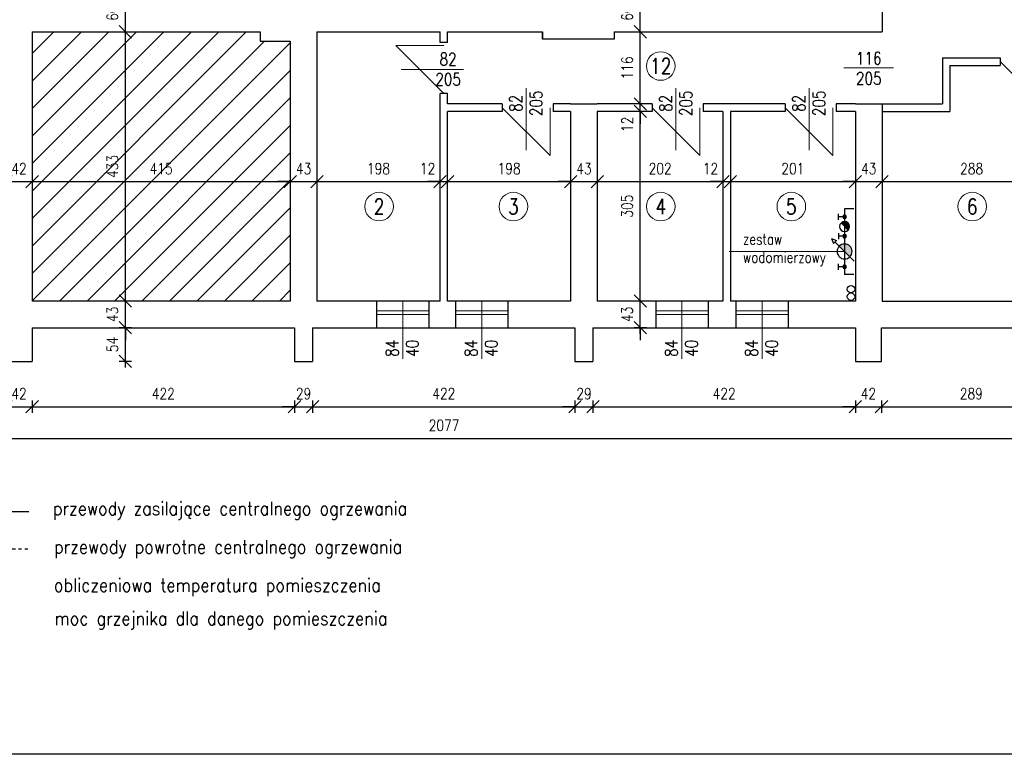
# Model space of a CAD drawing. Header units: centimetres. Extents: x 16800 to 40740, y -5708 to 2993.
# Tile 26 of 34: x 31657 to 33241, y -2872 to -1691. Entities that reach past the tile are written whole.
import ezdxf
from ezdxf.enums import TextEntityAlignment as Align

# ---------------------------------------------------------------- set-up
doc = ezdxf.new("R2010")
doc.units = ezdxf.units.CM
doc.header["$MEASUREMENT"] = 0
doc.linetypes.add('3', pattern=[1, 0.5, -0.5])
doc.linetypes.add('ACAD_ISO10W100', pattern=[18, 12, -3, 0, -3])
doc.layers.get('defpoints').update_dxf_attribs({"color": 6})
for name, color, linetype, lineweight in [('is_co_opis', 7, 'Continuous', 30), ('kreskowanie', 7, 'Continuous', 18), ('linia pomocnicza', 7, 'Continuous', 18), ('linia widokowa', 8, 'Continuous', 25), ('osie', 1, 'ACAD_ISO10W100', 18), ('skoterm_wentylacja_opis', 7, 'Continuous', 15), ('wymiary', 7, 'Continuous', 18)]:
    doc.layers.add(name, color=color, linetype=linetype, lineweight=lineweight)
doc.layers.add('kanalizaccja', color=6, linetype='Continuous')
doc.styles.add('OZD_C', font='romans.shx', dxfattribs={"width": 0.8})
doc.styles.add('Romanse', font='romans.shx', dxfattribs={"width": 0.8, "height": 12.5})
doc.styles.get("Standard").update_dxf_attribs({"font": 'romanc.shx', "width": 0.8})
doc.dimstyles.new('OLO', dxfattribs={"dimtxt": 18, "dimasz": 20, "dimexe": 10, "dimexo": 10, "dimgap": 12, "dimtad": 1, "dimdec": 1, "dimdsep": 46, "dimtxsty": 'Standard', "dimblk1": 'OBLIQUE', "dimblk2": 'OBLIQUE', "dimsah": 1, "dimcen": 2.5, "dimdle": 10, "dimclrd": 1, "dimclre": 1, "dimclrt": 1, "dimadec": 0, "dimazin": 0, "dimtfac": 1, "dimtdec": 1, "dimtix": 1, "dimtmove": 2, "dimatfit": 3, "dimldrblk": 'OBLIQUE', "dimfxl": 0, "dimtolj": 1, "dimarcsym": 0})

# ---------------------------------------------------------------- blocks, each defined once
blk = doc.blocks.new('_OBLIQUE')
at = {"color": 0, "linetype": 'ByBlock'}
blk.add_line((-0.5, -0.5), (0.5, 0.5), dxfattribs=at)
blk = doc.blocks.new('*D1661')
at = {"layer": 'defpoints', "color": 0}
for p in [(31635, -2240), (31677, -2240), (31677, -2313)]:
    blk.add_point(p, dxfattribs=at)
at = {"layer": 'wymiary', "color": 1, "lineweight": -2}
for p, q in [((31635, -2303), (31635, -2323)), ((31677, -2303), (31677, -2323)), ((31635, -2313), (31615, -2313)), ((31625, -2313), (31687, -2313)), ((31677, -2313), (31697, -2313))]:
    blk.add_line(p, q, dxfattribs=at)
at = {"layer": 'wymiary', "color": 1, "linetype": 'ByBlock', "lineweight": -2, "xscale": 20, "yscale": 20, "zscale": 20}
blk.add_blockref('_OBLIQUE', (31635, -2313), dxfattribs=at)
at = {"layer": 'wymiary', "color": 1, "linetype": 'ByBlock', "lineweight": -2, "xscale": 20, "yscale": 20, "zscale": 20, "rotation": 180}
blk.add_blockref('_OBLIQUE', (31677, -2313), dxfattribs=at)
at = {"layer": 'wymiary', "color": 1, "insert": (31656, -2292), "char_height": 18, "attachment_point": 5}
blk.add_mtext('\\A1;42', dxfattribs=at)
blk = doc.blocks.new('*D1662')
at = {"layer": 'defpoints', "color": 0}
for p in [(31677, -2240), (32099, -2240), (32099, -2313)]:
    blk.add_point(p, dxfattribs=at)
at = {"layer": 'wymiary', "color": 1, "lineweight": -2}
for p, q in [((31677, -2303), (31677, -2323)), ((32099, -2303), (32099, -2323)), ((31667, -2313), (32109, -2313))]:
    blk.add_line(p, q, dxfattribs=at)
at = {"layer": 'wymiary', "color": 1, "linetype": 'ByBlock', "lineweight": -2, "xscale": 20, "yscale": 20, "zscale": 20, "rotation": 180}
blk.add_blockref('_OBLIQUE', (31677, -2313), dxfattribs=at)
at = {"layer": 'wymiary', "color": 1, "linetype": 'ByBlock', "lineweight": -2, "xscale": 20, "yscale": 20, "zscale": 20}
blk.add_blockref('_OBLIQUE', (32099, -2313), dxfattribs=at)
at = {"layer": 'wymiary', "color": 1, "insert": (31888, -2292), "char_height": 18, "attachment_point": 5}
blk.add_mtext('\\A1;422', dxfattribs=at)
blk = doc.blocks.new('*D1663')
at = {"layer": 'defpoints', "color": 0}
for p in [(32099, -2240), (32128, -2240), (32128, -2313)]:
    blk.add_point(p, dxfattribs=at)
at = {"layer": 'wymiary', "color": 1, "lineweight": -2}
for p, q in [((32099, -2303), (32099, -2323)), ((32128, -2303), (32128, -2323)), ((32099, -2313), (32079, -2313)), ((32089, -2313), (32138, -2313)), ((32128, -2313), (32148, -2313))]:
    blk.add_line(p, q, dxfattribs=at)
at = {"layer": 'wymiary', "color": 1, "linetype": 'ByBlock', "lineweight": -2, "xscale": 20, "yscale": 20, "zscale": 20}
blk.add_blockref('_OBLIQUE', (32099, -2313), dxfattribs=at)
at = {"layer": 'wymiary', "color": 1, "linetype": 'ByBlock', "lineweight": -2, "xscale": 20, "yscale": 20, "zscale": 20, "rotation": 180}
blk.add_blockref('_OBLIQUE', (32128, -2313), dxfattribs=at)
at = {"layer": 'wymiary', "color": 1, "insert": (32113.5, -2292), "char_height": 18, "attachment_point": 5}
blk.add_mtext('\\A1;29', dxfattribs=at)
blk = doc.blocks.new('*D1664')
at = {"layer": 'defpoints', "color": 0}
for p in [(32128, -2240), (32550, -2240), (32550, -2313)]:
    blk.add_point(p, dxfattribs=at)
at = {"layer": 'wymiary', "color": 1, "lineweight": -2}
for p, q in [((32128, -2303), (32128, -2323)), ((32550, -2303), (32550, -2323)), ((32118, -2313), (32560, -2313))]:
    blk.add_line(p, q, dxfattribs=at)
at = {"layer": 'wymiary', "color": 1, "linetype": 'ByBlock', "lineweight": -2, "xscale": 20, "yscale": 20, "zscale": 20, "rotation": 180}
blk.add_blockref('_OBLIQUE', (32128, -2313), dxfattribs=at)
at = {"layer": 'wymiary', "color": 1, "linetype": 'ByBlock', "lineweight": -2, "xscale": 20, "yscale": 20, "zscale": 20}
blk.add_blockref('_OBLIQUE', (32550, -2313), dxfattribs=at)
at = {"layer": 'wymiary', "color": 1, "insert": (32339, -2292), "char_height": 18, "attachment_point": 5}
blk.add_mtext('\\A1;422', dxfattribs=at)
blk = doc.blocks.new('*D1665')
at = {"layer": 'defpoints', "color": 0}
for p in [(32550, -2240), (32579, -2240), (32579, -2313)]:
    blk.add_point(p, dxfattribs=at)
at = {"layer": 'wymiary', "color": 1, "lineweight": -2}
for p, q in [((32550, -2303), (32550, -2323)), ((32579, -2303), (32579, -2323)), ((32550, -2313), (32530, -2313)), ((32540, -2313), (32589, -2313)), ((32579, -2313), (32599, -2313))]:
    blk.add_line(p, q, dxfattribs=at)
at = {"layer": 'wymiary', "color": 1, "linetype": 'ByBlock', "lineweight": -2, "xscale": 20, "yscale": 20, "zscale": 20}
blk.add_blockref('_OBLIQUE', (32550, -2313), dxfattribs=at)
at = {"layer": 'wymiary', "color": 1, "linetype": 'ByBlock', "lineweight": -2, "xscale": 20, "yscale": 20, "zscale": 20, "rotation": 180}
blk.add_blockref('_OBLIQUE', (32579, -2313), dxfattribs=at)
at = {"layer": 'wymiary', "color": 1, "insert": (32564.5, -2292), "char_height": 18, "attachment_point": 5}
blk.add_mtext('\\A1;29', dxfattribs=at)
blk = doc.blocks.new('*D1666')
at = {"layer": 'defpoints', "color": 0}
for p in [(32579, -2240), (33001, -2240), (33001, -2313)]:
    blk.add_point(p, dxfattribs=at)
at = {"layer": 'wymiary', "color": 1, "lineweight": -2}
for p, q in [((32579, -2303), (32579, -2323)), ((33001, -2303), (33001, -2323)), ((32569, -2313), (33011, -2313))]:
    blk.add_line(p, q, dxfattribs=at)
at = {"layer": 'wymiary', "color": 1, "linetype": 'ByBlock', "lineweight": -2, "xscale": 20, "yscale": 20, "zscale": 20, "rotation": 180}
blk.add_blockref('_OBLIQUE', (32579, -2313), dxfattribs=at)
at = {"layer": 'wymiary', "color": 1, "linetype": 'ByBlock', "lineweight": -2, "xscale": 20, "yscale": 20, "zscale": 20}
blk.add_blockref('_OBLIQUE', (33001, -2313), dxfattribs=at)
at = {"layer": 'wymiary', "color": 1, "insert": (32790, -2292), "char_height": 18, "attachment_point": 5}
blk.add_mtext('\\A1;422', dxfattribs=at)
blk = doc.blocks.new('*D1667')
at = {"layer": 'defpoints', "color": 0}
for p in [(33001, -2240), (33043, -2240), (33043, -2313)]:
    blk.add_point(p, dxfattribs=at)
at = {"layer": 'wymiary', "color": 1, "lineweight": -2}
for p, q in [((33001, -2303), (33001, -2323)), ((33043, -2303), (33043, -2323)), ((33001, -2313), (32981, -2313)), ((32991, -2313), (33053, -2313)), ((33043, -2313), (33063, -2313))]:
    blk.add_line(p, q, dxfattribs=at)
at = {"layer": 'wymiary', "color": 1, "linetype": 'ByBlock', "lineweight": -2, "xscale": 20, "yscale": 20, "zscale": 20}
blk.add_blockref('_OBLIQUE', (33001, -2313), dxfattribs=at)
at = {"layer": 'wymiary', "color": 1, "linetype": 'ByBlock', "lineweight": -2, "xscale": 20, "yscale": 20, "zscale": 20, "rotation": 180}
blk.add_blockref('_OBLIQUE', (33043, -2313), dxfattribs=at)
at = {"layer": 'wymiary', "color": 1, "insert": (33022, -2292), "char_height": 18, "attachment_point": 5}
blk.add_mtext('\\A1;42', dxfattribs=at)
blk = doc.blocks.new('*D1668')
at = {"layer": 'defpoints', "color": 0}
for p in [(33332, -2143), (33043, -2240), (33332, -2313)]:
    blk.add_point(p, dxfattribs=at)
at = {"layer": 'wymiary', "color": 1, "lineweight": -2}
for p, q in [((33043, -2303), (33043, -2323)), ((33332, -2303), (33332, -2323)), ((33033, -2313), (33342, -2313))]:
    blk.add_line(p, q, dxfattribs=at)
at = {"layer": 'wymiary', "color": 1, "linetype": 'ByBlock', "lineweight": -2, "xscale": 20, "yscale": 20, "zscale": 20, "rotation": 180}
blk.add_blockref('_OBLIQUE', (33043, -2313), dxfattribs=at)
at = {"layer": 'wymiary', "color": 1, "linetype": 'ByBlock', "lineweight": -2, "xscale": 20, "yscale": 20, "zscale": 20}
blk.add_blockref('_OBLIQUE', (33332, -2313), dxfattribs=at)
at = {"layer": 'wymiary', "color": 1, "insert": (33187.5, -2292), "char_height": 18, "attachment_point": 5}
blk.add_mtext('\\A1;289', dxfattribs=at)
blk = doc.blocks.new('*D1670')
at = {"layer": 'defpoints', "color": 0}
for p in [(33378, -2186), (31301, -2210), (33378, -2364)]:
    blk.add_point(p, dxfattribs=at)
at = {"layer": 'wymiary', "color": 1, "lineweight": -2}
for p, q in [((31301, -2354), (31301, -2374)), ((33378, -2354), (33378, -2374)), ((31291, -2364), (33388, -2364))]:
    blk.add_line(p, q, dxfattribs=at)
at = {"layer": 'wymiary', "color": 1, "linetype": 'ByBlock', "lineweight": -2, "xscale": 20, "yscale": 20, "zscale": 20, "rotation": 180}
blk.add_blockref('_OBLIQUE', (31301, -2364), dxfattribs=at)
at = {"layer": 'wymiary', "color": 1, "linetype": 'ByBlock', "lineweight": -2, "xscale": 20, "yscale": 20, "zscale": 20}
blk.add_blockref('_OBLIQUE', (33378, -2364), dxfattribs=at)
at = {"layer": 'wymiary', "color": 1, "insert": (32339.5, -2343), "char_height": 18, "attachment_point": 5}
blk.add_mtext('\\A1;2077', dxfattribs=at)
blk = doc.blocks.new('*D1713')
at = {"layer": 'defpoints', "color": 0}
for p in [(31635, -1951), (31677, -1951), (31677, -1951)]:
    blk.add_point(p, dxfattribs=at)
at = {"layer": 'wymiary', "color": 1, "lineweight": -2}
for p, q in [((31635, -1941), (31635, -1941)), ((31677, -1941), (31677, -1941)), ((31635, -1951), (31615, -1951)), ((31625, -1951), (31687, -1951)), ((31677, -1951), (31697, -1951))]:
    blk.add_line(p, q, dxfattribs=at)
at = {"layer": 'wymiary', "color": 1, "linetype": 'ByBlock', "lineweight": -2, "xscale": 20, "yscale": 20, "zscale": 20}
blk.add_blockref('_OBLIQUE', (31635, -1951), dxfattribs=at)
at = {"layer": 'wymiary', "color": 1, "linetype": 'ByBlock', "lineweight": -2, "xscale": 20, "yscale": 20, "zscale": 20, "rotation": 180}
blk.add_blockref('_OBLIQUE', (31677, -1951), dxfattribs=at)
at = {"layer": 'wymiary', "color": 1, "insert": (31656, -1930), "char_height": 18, "attachment_point": 5}
blk.add_mtext('\\A1;42', dxfattribs=at)
blk = doc.blocks.new('*D1714')
at = {"layer": 'defpoints', "color": 0}
for p in [(31677, -1951), (32092, -1951), (32092, -1951)]:
    blk.add_point(p, dxfattribs=at)
at = {"layer": 'wymiary', "color": 1, "lineweight": -2}
for p, q in [((31677, -1941), (31677, -1941)), ((32092, -1941), (32092, -1941)), ((31667, -1951), (32102, -1951))]:
    blk.add_line(p, q, dxfattribs=at)
at = {"layer": 'wymiary', "color": 1, "linetype": 'ByBlock', "lineweight": -2, "xscale": 20, "yscale": 20, "zscale": 20, "rotation": 180}
blk.add_blockref('_OBLIQUE', (31677, -1951), dxfattribs=at)
at = {"layer": 'wymiary', "color": 1, "linetype": 'ByBlock', "lineweight": -2, "xscale": 20, "yscale": 20, "zscale": 20}
blk.add_blockref('_OBLIQUE', (32092, -1951), dxfattribs=at)
at = {"layer": 'wymiary', "color": 1, "insert": (31884.5, -1930), "char_height": 18, "attachment_point": 5}
blk.add_mtext('\\A1;415', dxfattribs=at)
blk = doc.blocks.new('*D1715')
at = {"layer": 'defpoints', "color": 0}
for p in [(32092, -1951), (32135, -1951), (32135, -1951)]:
    blk.add_point(p, dxfattribs=at)
at = {"layer": 'wymiary', "color": 1, "lineweight": -2}
for p, q in [((32092, -1941), (32092, -1941)), ((32135, -1941), (32135, -1941)), ((32092, -1951), (32072, -1951)), ((32082, -1951), (32145, -1951)), ((32135, -1951), (32155, -1951))]:
    blk.add_line(p, q, dxfattribs=at)
at = {"layer": 'wymiary', "color": 1, "linetype": 'ByBlock', "lineweight": -2, "xscale": 20, "yscale": 20, "zscale": 20}
blk.add_blockref('_OBLIQUE', (32092, -1951), dxfattribs=at)
at = {"layer": 'wymiary', "color": 1, "linetype": 'ByBlock', "lineweight": -2, "xscale": 20, "yscale": 20, "zscale": 20, "rotation": 180}
blk.add_blockref('_OBLIQUE', (32135, -1951), dxfattribs=at)
at = {"layer": 'wymiary', "color": 1, "insert": (32113.5, -1930), "char_height": 18, "attachment_point": 5}
blk.add_mtext('\\A1;43', dxfattribs=at)
blk = doc.blocks.new('*D1716')
at = {"layer": 'defpoints', "color": 0}
for p in [(32135, -1951), (32333, -1951), (32333, -1951)]:
    blk.add_point(p, dxfattribs=at)
at = {"layer": 'wymiary', "color": 1, "lineweight": -2}
for p, q in [((32135, -1941), (32135, -1941)), ((32333, -1941), (32333, -1941)), ((32125, -1951), (32343, -1951))]:
    blk.add_line(p, q, dxfattribs=at)
at = {"layer": 'wymiary', "color": 1, "linetype": 'ByBlock', "lineweight": -2, "xscale": 20, "yscale": 20, "zscale": 20, "rotation": 180}
blk.add_blockref('_OBLIQUE', (32135, -1951), dxfattribs=at)
at = {"layer": 'wymiary', "color": 1, "linetype": 'ByBlock', "lineweight": -2, "xscale": 20, "yscale": 20, "zscale": 20}
blk.add_blockref('_OBLIQUE', (32333, -1951), dxfattribs=at)
at = {"layer": 'wymiary', "color": 1, "insert": (32234, -1930), "char_height": 18, "attachment_point": 5}
blk.add_mtext('\\A1;198', dxfattribs=at)
blk = doc.blocks.new('*D1717')
at = {"layer": 'defpoints', "color": 0}
for p in [(32333, -1951), (32345, -1951), (32345, -1951)]:
    blk.add_point(p, dxfattribs=at)
at = {"layer": 'wymiary', "color": 1, "lineweight": -2}
for p, q in [((32333, -1941), (32333, -1941)), ((32345, -1941), (32345, -1941)), ((32333, -1951), (32313, -1951)), ((32323, -1951), (32355, -1951)), ((32345, -1951), (32365, -1951))]:
    blk.add_line(p, q, dxfattribs=at)
at = {"layer": 'wymiary', "color": 1, "linetype": 'ByBlock', "lineweight": -2, "xscale": 20, "yscale": 20, "zscale": 20}
blk.add_blockref('_OBLIQUE', (32333, -1951), dxfattribs=at)
at = {"layer": 'wymiary', "color": 1, "linetype": 'ByBlock', "lineweight": -2, "xscale": 20, "yscale": 20, "zscale": 20, "rotation": 180}
blk.add_blockref('_OBLIQUE', (32345, -1951), dxfattribs=at)
at = {"layer": 'wymiary', "color": 1, "insert": (32313, -1930), "char_height": 18, "attachment_point": 5}
blk.add_mtext('\\A1;12', dxfattribs=at)
blk = doc.blocks.new('*D1718')
at = {"layer": 'defpoints', "color": 0}
for p in [(32345, -1951), (32543, -1951), (32543, -1951)]:
    blk.add_point(p, dxfattribs=at)
at = {"layer": 'wymiary', "color": 1, "lineweight": -2}
for p, q in [((32345, -1941), (32345, -1941)), ((32543, -1941), (32543, -1941)), ((32335, -1951), (32553, -1951))]:
    blk.add_line(p, q, dxfattribs=at)
at = {"layer": 'wymiary', "color": 1, "linetype": 'ByBlock', "lineweight": -2, "xscale": 20, "yscale": 20, "zscale": 20, "rotation": 180}
blk.add_blockref('_OBLIQUE', (32345, -1951), dxfattribs=at)
at = {"layer": 'wymiary', "color": 1, "linetype": 'ByBlock', "lineweight": -2, "xscale": 20, "yscale": 20, "zscale": 20}
blk.add_blockref('_OBLIQUE', (32543, -1951), dxfattribs=at)
at = {"layer": 'wymiary', "color": 1, "insert": (32444, -1930), "char_height": 18, "attachment_point": 5}
blk.add_mtext('\\A1;198', dxfattribs=at)
blk = doc.blocks.new('*D1719')
at = {"layer": 'defpoints', "color": 0}
for p in [(32543, -1951), (32586, -1951), (32586, -1951)]:
    blk.add_point(p, dxfattribs=at)
at = {"layer": 'wymiary', "color": 1, "lineweight": -2}
for p, q in [((32543, -1941), (32543, -1941)), ((32586, -1941), (32586, -1941)), ((32543, -1951), (32523, -1951)), ((32533, -1951), (32596, -1951)), ((32586, -1951), (32606, -1951))]:
    blk.add_line(p, q, dxfattribs=at)
at = {"layer": 'wymiary', "color": 1, "linetype": 'ByBlock', "lineweight": -2, "xscale": 20, "yscale": 20, "zscale": 20}
blk.add_blockref('_OBLIQUE', (32543, -1951), dxfattribs=at)
at = {"layer": 'wymiary', "color": 1, "linetype": 'ByBlock', "lineweight": -2, "xscale": 20, "yscale": 20, "zscale": 20, "rotation": 180}
blk.add_blockref('_OBLIQUE', (32586, -1951), dxfattribs=at)
at = {"layer": 'wymiary', "color": 1, "insert": (32564.5, -1930), "char_height": 18, "attachment_point": 5}
blk.add_mtext('\\A1;43', dxfattribs=at)
blk = doc.blocks.new('*D1720')
at = {"layer": 'defpoints', "color": 0}
for p in [(32586, -1951), (32788, -1951), (32788, -1951)]:
    blk.add_point(p, dxfattribs=at)
at = {"layer": 'wymiary', "color": 1, "lineweight": -2}
for p, q in [((32586, -1941), (32586, -1941)), ((32788, -1941), (32788, -1941)), ((32576, -1951), (32798, -1951))]:
    blk.add_line(p, q, dxfattribs=at)
at = {"layer": 'wymiary', "color": 1, "linetype": 'ByBlock', "lineweight": -2, "xscale": 20, "yscale": 20, "zscale": 20, "rotation": 180}
blk.add_blockref('_OBLIQUE', (32586, -1951), dxfattribs=at)
at = {"layer": 'wymiary', "color": 1, "linetype": 'ByBlock', "lineweight": -2, "xscale": 20, "yscale": 20, "zscale": 20}
blk.add_blockref('_OBLIQUE', (32788, -1951), dxfattribs=at)
at = {"layer": 'wymiary', "color": 1, "insert": (32687, -1930), "char_height": 18, "attachment_point": 5}
blk.add_mtext('\\A1;202', dxfattribs=at)
blk = doc.blocks.new('*D1721')
at = {"layer": 'defpoints', "color": 0}
for p in [(32788, -1951), (32800, -1951), (32800, -1951)]:
    blk.add_point(p, dxfattribs=at)
at = {"layer": 'wymiary', "color": 1, "lineweight": -2}
for p, q in [((32788, -1941), (32788, -1941)), ((32800, -1941), (32800, -1941)), ((32788, -1951), (32768, -1951)), ((32778, -1951), (32810, -1951)), ((32800, -1951), (32820, -1951))]:
    blk.add_line(p, q, dxfattribs=at)
at = {"layer": 'wymiary', "color": 1, "linetype": 'ByBlock', "lineweight": -2, "xscale": 20, "yscale": 20, "zscale": 20}
blk.add_blockref('_OBLIQUE', (32788, -1951), dxfattribs=at)
at = {"layer": 'wymiary', "color": 1, "linetype": 'ByBlock', "lineweight": -2, "xscale": 20, "yscale": 20, "zscale": 20, "rotation": 180}
blk.add_blockref('_OBLIQUE', (32800, -1951), dxfattribs=at)
at = {"layer": 'wymiary', "color": 1, "insert": (32768, -1930), "char_height": 18, "attachment_point": 5}
blk.add_mtext('\\A1;12', dxfattribs=at)
blk = doc.blocks.new('*D1722')
at = {"layer": 'defpoints', "color": 0}
for p in [(32800, -1951), (33001, -1951), (33001, -1951)]:
    blk.add_point(p, dxfattribs=at)
at = {"layer": 'wymiary', "color": 1, "lineweight": -2}
for p, q in [((32800, -1941), (32800, -1941)), ((33001, -1941), (33001, -1941)), ((32790, -1951), (33011, -1951))]:
    blk.add_line(p, q, dxfattribs=at)
at = {"layer": 'wymiary', "color": 1, "linetype": 'ByBlock', "lineweight": -2, "xscale": 20, "yscale": 20, "zscale": 20, "rotation": 180}
blk.add_blockref('_OBLIQUE', (32800, -1951), dxfattribs=at)
at = {"layer": 'wymiary', "color": 1, "linetype": 'ByBlock', "lineweight": -2, "xscale": 20, "yscale": 20, "zscale": 20}
blk.add_blockref('_OBLIQUE', (33001, -1951), dxfattribs=at)
at = {"layer": 'wymiary', "color": 1, "insert": (32900.5, -1930), "char_height": 18, "attachment_point": 5}
blk.add_mtext('\\A1;201', dxfattribs=at)
blk = doc.blocks.new('*D1723')
at = {"layer": 'defpoints', "color": 0}
for p in [(33001, -1951), (33044, -1951), (33044, -1951)]:
    blk.add_point(p, dxfattribs=at)
at = {"layer": 'wymiary', "color": 1, "lineweight": -2}
for p, q in [((33001, -1941), (33001, -1941)), ((33044, -1941), (33044, -1941)), ((33001, -1951), (32981, -1951)), ((32991, -1951), (33054, -1951)), ((33044, -1951), (33064, -1951))]:
    blk.add_line(p, q, dxfattribs=at)
at = {"layer": 'wymiary', "color": 1, "linetype": 'ByBlock', "lineweight": -2, "xscale": 20, "yscale": 20, "zscale": 20}
blk.add_blockref('_OBLIQUE', (33001, -1951), dxfattribs=at)
at = {"layer": 'wymiary', "color": 1, "linetype": 'ByBlock', "lineweight": -2, "xscale": 20, "yscale": 20, "zscale": 20, "rotation": 180}
blk.add_blockref('_OBLIQUE', (33044, -1951), dxfattribs=at)
at = {"layer": 'wymiary', "color": 1, "insert": (33022.5, -1930), "char_height": 18, "attachment_point": 5}
blk.add_mtext('\\A1;43', dxfattribs=at)
blk = doc.blocks.new('*D1724')
at = {"layer": 'defpoints', "color": 0}
for p in [(33044, -1951), (33332, -1951), (33332, -1951)]:
    blk.add_point(p, dxfattribs=at)
at = {"layer": 'wymiary', "color": 1, "lineweight": -2}
for p, q in [((33044, -1941), (33044, -1941)), ((33332, -1941), (33332, -1941)), ((33034, -1951), (33342, -1951))]:
    blk.add_line(p, q, dxfattribs=at)
at = {"layer": 'wymiary', "color": 1, "linetype": 'ByBlock', "lineweight": -2, "xscale": 20, "yscale": 20, "zscale": 20, "rotation": 180}
blk.add_blockref('_OBLIQUE', (33044, -1951), dxfattribs=at)
at = {"layer": 'wymiary', "color": 1, "linetype": 'ByBlock', "lineweight": -2, "xscale": 20, "yscale": 20, "zscale": 20}
blk.add_blockref('_OBLIQUE', (33332, -1951), dxfattribs=at)
at = {"layer": 'wymiary', "color": 1, "insert": (33188, -1930), "char_height": 18, "attachment_point": 5}
blk.add_mtext('\\A1;288', dxfattribs=at)
blk = doc.blocks.new('*D1726')
at = {"layer": 'defpoints', "color": 0}
for p in [(31827, -2186), (32099, -2186), (32099, -2240)]:
    blk.add_point(p, dxfattribs=at)
at = {"layer": 'wymiary', "color": 1, "lineweight": -2}
for p, q in [((31827, -2250), (31827, -2176)), ((31837, -2186), (31817, -2186)), ((31837, -2240), (31817, -2240))]:
    blk.add_line(p, q, dxfattribs=at)
at = {"layer": 'wymiary', "color": 1, "linetype": 'ByBlock', "lineweight": -2, "xscale": 20, "yscale": 20, "zscale": 20}
for p, rotation in [((31827, -2186), 90), ((31827, -2240), 270)]:
    blk.add_blockref('_OBLIQUE', p, dxfattribs=dict(at, rotation=rotation))
at = {"layer": 'wymiary', "color": 1, "insert": (31806, -2213), "char_height": 18, "attachment_point": 5, "rotation": 90}
blk.add_mtext('\\A1;54', dxfattribs=at)
blk = doc.blocks.new('*D1727')
at = {"layer": 'defpoints', "color": 0}
for p in [(31827, -2143), (31827, -2143), (32099, -2186)]:
    blk.add_point(p, dxfattribs=at)
at = {"layer": 'wymiary', "color": 1, "lineweight": -2}
for p, q in [((31827, -2143), (31827, -2123)), ((31827, -2196), (31827, -2133)), ((31817, -2143), (31817, -2143)), ((31837, -2186), (31817, -2186)), ((31827, -2186), (31827, -2206))]:
    blk.add_line(p, q, dxfattribs=at)
at = {"layer": 'wymiary', "color": 1, "linetype": 'ByBlock', "lineweight": -2, "xscale": 20, "yscale": 20, "zscale": 20}
for p, rotation in [((31827, -2143), 270), ((31827, -2186), 90)]:
    blk.add_blockref('_OBLIQUE', p, dxfattribs=dict(at, rotation=rotation))
at = {"layer": 'wymiary', "color": 1, "insert": (31806, -2164.5), "char_height": 18, "attachment_point": 5, "rotation": 90}
blk.add_mtext('\\A1;43', dxfattribs=at)
blk = doc.blocks.new('*D1728')
at = {"layer": 'defpoints', "color": 0}
for p in [(31827, -1710), (31827, -1710), (31827, -2143)]:
    blk.add_point(p, dxfattribs=at)
at = {"layer": 'wymiary', "color": 1, "lineweight": -2}
for p, q in [((31817, -1710), (31817, -1710)), ((31827, -2153), (31827, -1700)), ((31817, -2143), (31817, -2143))]:
    blk.add_line(p, q, dxfattribs=at)
at = {"layer": 'wymiary', "color": 1, "linetype": 'ByBlock', "lineweight": -2, "xscale": 20, "yscale": 20, "zscale": 20}
for p, rotation in [((31827, -1710), 90), ((31827, -2143), 270)]:
    blk.add_blockref('_OBLIQUE', p, dxfattribs=dict(at, rotation=rotation))
at = {"layer": 'wymiary', "color": 1, "insert": (31806, -1926.5), "char_height": 18, "attachment_point": 5, "rotation": 90}
blk.add_mtext('\\A1;433', dxfattribs=at)
blk = doc.blocks.new('*D1729')
at = {"layer": 'defpoints', "color": 0}
for p in [(31827, -1650), (31827, -1650), (31827, -1710)]:
    blk.add_point(p, dxfattribs=at)
at = {"layer": 'wymiary', "color": 1, "lineweight": -2}
for p, q in [((31827, -1720), (31827, -1640)), ((31817, -1650), (31817, -1650)), ((31817, -1710), (31817, -1710))]:
    blk.add_line(p, q, dxfattribs=at)
at = {"layer": 'wymiary', "color": 1, "linetype": 'ByBlock', "lineweight": -2, "xscale": 20, "yscale": 20, "zscale": 20}
for p, rotation in [((31827, -1650), 90), ((31827, -1710), 270)]:
    blk.add_blockref('_OBLIQUE', p, dxfattribs=dict(at, rotation=rotation))
at = {"layer": 'wymiary', "color": 1, "insert": (31806, -1680), "char_height": 18, "attachment_point": 5, "rotation": 90}
blk.add_mtext('\\A1;60', dxfattribs=at)
blk = doc.blocks.new('*D1735')
at = {"layer": 'defpoints', "color": 0}
for p in [(32655, -2143), (32680, -2143), (32680, -2186)]:
    blk.add_point(p, dxfattribs=at)
at = {"layer": 'wymiary', "color": 1, "lineweight": -2}
for p, q in [((32655, -2143), (32655, -2123)), ((32655, -2196), (32655, -2133)), ((32665, -2143), (32645, -2143)), ((32665, -2186), (32645, -2186)), ((32655, -2186), (32655, -2206))]:
    blk.add_line(p, q, dxfattribs=at)
at = {"layer": 'wymiary', "color": 1, "linetype": 'ByBlock', "lineweight": -2, "xscale": 20, "yscale": 20, "zscale": 20}
for p, rotation in [((32655, -2143), 270), ((32655, -2186), 90)]:
    blk.add_blockref('_OBLIQUE', p, dxfattribs=dict(at, rotation=rotation))
at = {"layer": 'wymiary', "color": 1, "insert": (32634, -2164.5), "char_height": 18, "attachment_point": 5, "rotation": 90}
blk.add_mtext('\\A1;43', dxfattribs=at)
blk = doc.blocks.new('*D1736')
at = {"layer": 'defpoints', "color": 0}
for p in [(32655, -1838), (32655, -1838), (32680, -2143)]:
    blk.add_point(p, dxfattribs=at)
at = {"layer": 'wymiary', "color": 1, "lineweight": -2}
for p, q in [((32655, -2153), (32655, -1828)), ((32645, -1838), (32645, -1838)), ((32665, -2143), (32645, -2143))]:
    blk.add_line(p, q, dxfattribs=at)
at = {"layer": 'wymiary', "color": 1, "linetype": 'ByBlock', "lineweight": -2, "xscale": 20, "yscale": 20, "zscale": 20}
for p, rotation in [((32655, -1838), 90), ((32655, -2143), 270)]:
    blk.add_blockref('_OBLIQUE', p, dxfattribs=dict(at, rotation=rotation))
at = {"layer": 'wymiary', "color": 1, "insert": (32634, -1990.5), "char_height": 18, "attachment_point": 5, "rotation": 90}
blk.add_mtext('\\A1;305', dxfattribs=at)
blk = doc.blocks.new('*D1737')
at = {"layer": 'defpoints', "color": 0}
for p in [(32655, -1826), (32655, -1826), (32655, -1838)]:
    blk.add_point(p, dxfattribs=at)
at = {"layer": 'wymiary', "color": 1, "lineweight": -2}
for p, q in [((32655, -1826), (32655, -1806)), ((32655, -1848), (32655, -1816)), ((32645, -1826), (32645, -1826)), ((32645, -1838), (32645, -1838)), ((32655, -1838), (32655, -1858))]:
    blk.add_line(p, q, dxfattribs=at)
at = {"layer": 'wymiary', "color": 1, "linetype": 'ByBlock', "lineweight": -2, "xscale": 20, "yscale": 20, "zscale": 20}
for p, rotation in [((32655, -1826), 270), ((32655, -1838), 90)]:
    blk.add_blockref('_OBLIQUE', p, dxfattribs=dict(at, rotation=rotation))
at = {"layer": 'wymiary', "color": 1, "insert": (32634, -1859), "char_height": 18, "attachment_point": 5, "rotation": 90}
blk.add_mtext('\\A1;12', dxfattribs=at)
blk = doc.blocks.new('*D1738')
at = {"layer": 'defpoints', "color": 0}
for p in [(32655, -1710), (32655, -1710), (32655, -1826)]:
    blk.add_point(p, dxfattribs=at)
at = {"layer": 'wymiary', "color": 1, "lineweight": -2}
for p, q in [((32645, -1710), (32645, -1710)), ((32655, -1836), (32655, -1700)), ((32645, -1826), (32645, -1826))]:
    blk.add_line(p, q, dxfattribs=at)
at = {"layer": 'wymiary', "color": 1, "linetype": 'ByBlock', "lineweight": -2, "xscale": 20, "yscale": 20, "zscale": 20}
for p, rotation in [((32655, -1710), 90), ((32655, -1826), 270)]:
    blk.add_blockref('_OBLIQUE', p, dxfattribs=dict(at, rotation=rotation))
at = {"layer": 'wymiary', "color": 1, "insert": (32634, -1768), "char_height": 18, "attachment_point": 5, "rotation": 90}
blk.add_mtext('\\A1;116', dxfattribs=at)
blk = doc.blocks.new('*D1739')
at = {"layer": 'defpoints', "color": 0}
for p in [(32655, -1650), (32655, -1650), (32655, -1710)]:
    blk.add_point(p, dxfattribs=at)
at = {"layer": 'wymiary', "color": 1, "lineweight": -2}
for p, q in [((32655, -1720), (32655, -1640)), ((32645, -1650), (32645, -1650)), ((32645, -1710), (32645, -1710))]:
    blk.add_line(p, q, dxfattribs=at)
at = {"layer": 'wymiary', "color": 1, "linetype": 'ByBlock', "lineweight": -2, "xscale": 20, "yscale": 20, "zscale": 20}
for p, rotation in [((32655, -1650), 90), ((32655, -1710), 270)]:
    blk.add_blockref('_OBLIQUE', p, dxfattribs=dict(at, rotation=rotation))
at = {"layer": 'wymiary', "color": 1, "insert": (32634, -1680), "char_height": 18, "attachment_point": 5, "rotation": 90}
blk.add_mtext('\\A1;60', dxfattribs=at)
blk = doc.blocks.new('A$C1C1C3FB4')
at = {"layer": 'osie'}
h = blk.add_hatch(color=256, dxfattribs=at)
h.paths.add_polyline_path([(-25, -20.9, -0.414214), (-28, -17.9), (-25, -17.9)])
h.paths.add_polyline_path([(-25, -17.9), (-28, -17.9, -0.414214), (-25, -14.9)])
h.paths.add_polyline_path([(-22, -17.9, -0.414214), (-25, -20.9), (-25, -14.9, -0.414214)])
at = {"layer": 'osie', "ltscale": 25}
h = blk.add_hatch(color=256, dxfattribs=at)
h.paths.add_polyline_path([(-33.6, -51.5, 0.668179), (-12.9, -42.9), (-25, -42.9)])
h.paths.add_polyline_path([(-16.4, -34.3), (-25, -42.9), (-12.9, -42.9, 0.198912)])
h = blk.add_hatch(color=256, dxfattribs=at)
h.paths.add_polyline_path([(-30.7, -89.5, 0.668179), (-16.9, -83.7), (-25, -83.7)])
h.paths.add_polyline_path([(-19.3, -78), (-25, -83.7), (-16.9, -83.7, 0.198912)])
at = {"layer": 'osie'}
h = blk.add_hatch(color=256, dxfattribs=at)
h.paths.add_polyline_path([(-25, -70.8, -0.414214), (-28, -67.8), (-25, -67.8)])
h.paths.add_polyline_path([(-25, -67.8), (-28, -67.8, -0.414214), (-25, -64.8)])
h.paths.add_polyline_path([(-22, -67.8, -0.414214), (-25, -70.8), (-25, -64.8, -0.414214)])
h = blk.add_hatch(color=256, dxfattribs=at)
h.paths.add_polyline_path([(-25, -96.6, 0.414214), (-28, -99.6), (-25, -99.6)])
h.paths.add_polyline_path([(-25, -99.6), (-28, -99.6, 0.414214), (-25, -102.6)])
h.paths.add_polyline_path([(-22, -99.6, 0.414214), (-25, -96.6), (-25, -102.6, 0.414214)])
at = {"layer": 'kanalizaccja'}
for p, q in [((-35, -12.9), (-35, -22.9)), ((-25, -112.5), (-25, -5)), ((-10, -5), (-25, -5)), ((-9.3, -27.2), (-40.7, -58.5)), ((-25, -17.9), (-35, -17.9)), ((-46.4, -64.3), (-43.2, -56)), ((-46.4, -64.3), (-38.1, -61.1)), ((-43.2, -56), (-38.1, -61.1)), ((-35, -72.8), (-35, -62.8)), ((-25, -67.8), (-35, -67.8)), ((-19.3, -78), (-30.7, -89.5)), ((-35, -94.6), (-35, -104.6)), ((-25, -99.6), (-35, -99.6)), ((-10, -112.5), (-25, -112.5))]:
    blk.add_line(p, q, dxfattribs=at)
for centre, radius in [((-25, -17.9), 3), ((-25, -42.9), 12.2), ((-25, -83.7), 8.1), ((-25, -67.8), 3), ((-25, -99.6), 3)]:
    blk.add_circle(centre, radius, dxfattribs=at)

msp = doc.modelspace()

# ---------------------------------------------------------------- hatches: boundary and pattern name
at = {"layer": 'kreskowanie'}
h = msp.add_hatch(dxfattribs=at)
h.set_pattern_fill('ANSI31', color=256, scale=250, style=0)
h.set_pattern_definition([(45, (13260, 123), (-22.097087, 22.097087), [])])
h.paths.add_polyline_path([(31635, -955), (31347, -955), (31347, -1453), (31635, -1453)])
h.paths.add_polyline_path([(32092, -1015), (31677, -1015), (31677, -1446), (32092, -1446)])
h.paths.add_polyline_path([(31347, -1495), (31347, -1680), (31635, -1680), (31635, -1495)])
h.paths.add_polyline_path([(31677, -1475), (31677, -1650), (32092, -1650), (32092, -1475)])
h.paths.add_polyline_path([(31677, -2143), (32092, -2143), (32092, -1725), (32044, -1725), (32044, -1710), (31677, -1710)])

# ---------------------------------------------------------------- linework, layer by layer
at = {"layer": 'defpoints'}
msp.add_line((34285, -2872), (30235, -2872), dxfattribs=at)
at = {"layer": 'linia pomocnicza'}
for p, q in [((32339, -1809), (32262, -1732)), ((32262, -1732), (32339, -1732)), ((32270.5, -1770.5), (32370.5, -1770.5)), ((32982.5, -1768), (33062.5, -1768)), ((33234, -1758), (33319, -1843)), ((32471.5, -1900.5), (32471.5, -1800.5)), ((32712.5, -1900.5), (32712.5, -1800.5)), ((32926.5, -1900.5), (32926.5, -1800.5)), ((32433, -1832), (32510, -1909)), ((32510, -1909), (32510, -1832)), ((32674, -1832), (32751, -1909)), ((32751, -1909), (32751, -1832)), ((32888, -1832), (32965, -1909)), ((32965, -1909), (32965, -1832)), ((32273, -2143), (32273, -2236)), ((32400, -2143), (32400, -2236)), ((32722, -2143), (32722, -2236)), ((32851, -2143), (32851, -2236)), ((32231, -2158.5), (32315, -2158.5)), ((32231, -2164.5), (32315, -2164.5)), ((32358, -2158.5), (32442, -2158.5)), ((32358, -2164.5), (32442, -2164.5)), ((32680, -2158.5), (32764, -2158.5)), ((32680, -2164.5), (32764, -2164.5)), ((32809, -2158.5), (32893, -2158.5)), ((32809, -2164.5), (32893, -2164.5))]:
    msp.add_line(p, q, dxfattribs=at)
for centre in [(32688, -1765), (32235, -1991), (32451, -1991), (32688, -1991), (32898, -1991), (33189, -1991)]:
    msp.add_circle(centre, 23, dxfattribs=at)
at = {"layer": 'linia widokowa'}
for p, q in [((33044, -1654), (33044, -1710)), ((31677, -1710), (32044, -1710)), ((31677, -1710), (31677, -2143)), ((32044, -1710), (32044, -1725)), ((32135, -1710), (32333, -1710)), ((32135, -1710), (32135, -2143)), ((32333, -1727), (32333, -1710)), ((32345, -1710), (32498, -1710)), ((32345, -1727), (32345, -1710)), ((32498, -1710), (32498, -1722)), ((32613, -1710), (33001, -1710)), ((33001, -1710), (33044, -1710)), ((32044, -1725), (32092, -1725)), ((32092, -1725), (32092, -2143)), ((32345, -1727), (32333, -1727)), ((33141, -1752), (33234, -1752)), ((33141, -1752), (33141, -1826)), ((33234, -1752), (33234, -1764)), ((33153, -1764), (33234, -1764)), ((33153, -1764), (33153, -1838)), ((32333, -2143), (32333, -1809)), ((32345, -1809), (32333, -1809)), ((32345, -1826), (32345, -1809)), ((32433, -1826), (32345, -1826)), ((32433, -1826), (32433, -1838)), ((32543, -1826), (32515, -1826)), ((32515, -1826), (32515, -1838)), ((32543, -1826), (32586, -1826)), ((32674, -1826), (32586, -1826)), ((32674, -1826), (32674, -1838)), ((32888, -1826), (32756, -1826)), ((32756, -1826), (32756, -1838)), ((32888, -1826), (32888, -1838)), ((32970, -1826), (32970, -1838)), ((33001, -1826), (32970, -1826)), ((33001, -1826), (33044, -1826)), ((33044, -1826), (33044, -2143)), ((33044, -1826), (33141, -1826)), ((32433, -1838), (32345, -1838)), ((32345, -2143), (32345, -1838)), ((32543, -1838), (32515, -1838)), ((32543, -1838), (32543, -2143)), ((32586, -1838), (32586, -2143)), ((32674, -1838), (32586, -1838)), ((32788, -1838), (32756, -1838)), ((32788, -1838), (32788, -2143)), ((32800, -1838), (32800, -2143)), ((32888, -1838), (32800, -1838)), ((33001, -1838), (32970, -1838)), ((33001, -1838), (33001, -2143)), ((33044, -1838), (33153, -1838)), ((32092, -2143), (31677, -2143)), ((32333, -2143), (32135, -2143)), ((32231, -2143), (32231, -2186)), ((32315, -2143), (32315, -2186)), ((32543, -2143), (32345, -2143)), ((32358, -2143), (32358, -2186)), ((32442, -2143), (32442, -2186)), ((32788, -2143), (32586, -2143)), ((32680, -2143), (32680, -2186)), ((32764, -2143), (32764, -2186)), ((33001, -2143), (32800, -2143)), ((32809, -2143), (32809, -2186)), ((32893, -2143), (32893, -2186)), ((33044, -2143), (33332, -2143)), ((31677, -2186), (32099, -2186)), ((31677, -2186), (31677, -2240)), ((32099, -2186), (32099, -2240)), ((32128, -2186), (32550, -2186)), ((32128, -2186), (32128, -2240)), ((32550, -2186), (32550, -2240)), ((32579, -2186), (33001, -2186)), ((32579, -2186), (32579, -2240)), ((33001, -2186), (33001, -2240)), ((33043, -2186), (33378, -2186)), ((33043, -2240), (33043, -2186)), ((31635, -2240), (31677, -2240)), ((32099, -2240), (32128, -2240)), ((32550, -2240), (32579, -2240)), ((33001, -2240), (33043, -2240))]:
    msp.add_line(p, q, dxfattribs=at)
msp.add_lwpolyline([(32613, -1710), (32613, -1722), (32498, -1722), (32498, -1710)], dxfattribs=at)
for centre in [(32994, -2124), (32994, -2136)]:
    msp.add_circle(centre, 6, dxfattribs=at)
at = {"layer": 'wymiary', "ltscale": 50}
msp.add_line((32798.141, -2063.317), (32983.578, -2063.317), dxfattribs=at)
at = {"layer": 'wymiary', "color": 22, "lineweight": 30}
msp.add_line((31395.103, -2481.41), (31671.585, -2481.41), dxfattribs=at)
at = {"layer": 'wymiary', "color": 22, "linetype": '3', "lineweight": 30, "ltscale": 10}
msp.add_line((31395.103, -2541.41), (31671.585, -2541.41), dxfattribs=at)

# ---------------------------------------------------------------- block references
at = {"xscale": -0.9832769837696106, "yscale": 0.9832769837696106, "zscale": 0.9832769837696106, "rotation": 179.9999999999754}
msp.add_blockref('A$C1C1C3FB4', (33008.162, -2105.466), dxfattribs=at)

# ---------------------------------------------------------------- texts
at = {"layer": 'is_co_opis', "color": 0, "lineweight": 18, "style": 'OZD_C', "width": 0.880585}
for s, p in [('przewody zasilające centralnego ogrzewania ', (31710.417, -2487.5)), ('przewody powrotne centralnego ogrzewania ', (31712.166, -2549.192)), ('obliczeniowa temperatura pomieszczenia', (31711.952, -2610.677)), ('moc grzejnika dla danego pomieszczenia', (31712.933, -2664.17))]:
    msp.add_text(s, height=21.6, dxfattribs=at).set_placement(p)
at = {"layer": 'linia pomocnicza', "width": 0.8}
for s, height, p in [('82', 20, (32346, -1754)), ('116', 20, (33022.5, -1752.5)), ('12', 25, (32688, -1765)), ('205', 20, (32346, -1786.381)), ('205', 20, (33022.5, -1784.881)), ('2', 25, (32235, -1991)), ('3', 25, (32451, -1991)), ('4', 25, (32688, -1991)), ('5', 25, (32898, -1991)), ('6', 25, (33189, -1991))]:
    msp.add_text(s, height=height, dxfattribs=at).set_placement(p, align=Align.MIDDLE)
for s, p in [('82', (32455, -1825)), ('205', (32487.381, -1825)), ('82', (32696, -1825)), ('205', (32728.381, -1825)), ('82', (32910, -1825)), ('205', (32942.381, -1825)), ('84', (32256, -2219)), ('40', (32288.381, -2219)), ('84', (32383, -2219)), ('40', (32415.381, -2219)), ('84', (32705, -2219)), ('40', (32737.381, -2219)), ('84', (32834, -2219)), ('40', (32866.381, -2219))]:
    msp.add_text(s, height=20, rotation=90, dxfattribs=at).set_placement(p, align=Align.MIDDLE)
at = {"layer": 'skoterm_wentylacja_opis', "insert": (33171.666, -2060.912), "char_height": 17.5, "width": 351.30724, "attachment_point": 6, "style": 'Romanse'}
msp.add_mtext('\\pxql;zestaw \\Pwodomierzowy', dxfattribs=at)

# ---------------------------------------------------------------- dimensions: what is measured, and where the dimension line sits
at = {"layer": 'wymiary'}
for base, p1, p2, picture, middle in [((31827, -1650), (31827, -1710), (31827, -1650), '*D1729', (31806, -1680)), ((32655, -1650), (32655, -1710), (32655, -1650), '*D1739', (32634, -1680)), ((31827, -1710), (31827, -2143), (31827, -1710), '*D1728', (31806, -1926.5)), ((32655, -1710), (32655, -1826), (32655, -1710), '*D1738', (32634, -1768)), ((32655, -1838), (32680, -2143), (32655, -1838), '*D1736', (32634, -1990.5)), ((31827, -2143), (32099, -2186), (31827, -2143), '*D1727', (31806, -2164.5)), ((32655, -2143), (32680, -2186), (32680, -2143), '*D1735', (32634, -2164.5)), ((31827, -2186), (32099, -2240), (32099, -2186), '*D1726', (31806, -2213))]:
    dim = msp.add_linear_dim(base=base, p1=p1, p2=p2, angle=90, dimstyle='OLO', dxfattribs=at)
    dim.commit()
    dim.dimension.update_dxf_attribs({"geometry": picture, "text_midpoint": middle})
dim = msp.add_linear_dim(base=(32655, -1826), p1=(32655, -1838), p2=(32655, -1826), angle=90, dimstyle='OLO', dxfattribs=at)
dim.commit()
dim.dimension.update_dxf_attribs({"geometry": '*D1737', "text_midpoint": (32634, -1859), "dimtype": 160})
for base, p1, p2, picture, middle in [((31677, -1951), (31635, -1951), (31677, -1951), '*D1713', (31656, -1930)), ((32092, -1951), (31677, -1951), (32092, -1951), '*D1714', (31884.5, -1930)), ((32135, -1951), (32092, -1951), (32135, -1951), '*D1715', (32113.5, -1930)), ((32333, -1951), (32135, -1951), (32333, -1951), '*D1716', (32234, -1930)), ((32543, -1951), (32345, -1951), (32543, -1951), '*D1718', (32444, -1930)), ((32586, -1951), (32543, -1951), (32586, -1951), '*D1719', (32564.5, -1930)), ((32788, -1951), (32586, -1951), (32788, -1951), '*D1720', (32687, -1930)), ((33001, -1951), (32800, -1951), (33001, -1951), '*D1722', (32900.5, -1930)), ((33044, -1951), (33001, -1951), (33044, -1951), '*D1723', (33022.5, -1930)), ((33332, -1951), (33044, -1951), (33332, -1951), '*D1724', (33188, -1930)), ((33332, -2313), (33043, -2240), (33332, -2143), '*D1668', (33187.5, -2292)), ((33378, -2364), (31301, -2210), (33378, -2186), '*D1670', (32339.5, -2343)), ((31677, -2313), (31635, -2240), (31677, -2240), '*D1661', (31656, -2292)), ((32099, -2313), (31677, -2240), (32099, -2240), '*D1662', (31888, -2292)), ((32128, -2313), (32099, -2240), (32128, -2240), '*D1663', (32113.5, -2292)), ((32550, -2313), (32128, -2240), (32550, -2240), '*D1664', (32339, -2292)), ((32579, -2313), (32550, -2240), (32579, -2240), '*D1665', (32564.5, -2292)), ((33001, -2313), (32579, -2240), (33001, -2240), '*D1666', (32790, -2292)), ((33043, -2313), (33001, -2240), (33043, -2240), '*D1667', (33022, -2292))]:
    dim = msp.add_linear_dim(base=base, p1=p1, p2=p2, dimstyle='OLO', dxfattribs=at)
    dim.commit()
    dim.dimension.update_dxf_attribs({"geometry": picture, "text_midpoint": middle})
for base, p1, p2, picture, middle in [((32345, -1951), (32333, -1951), (32345, -1951), '*D1717', (32313, -1930)), ((32800, -1951), (32788, -1951), (32800, -1951), '*D1721', (32768, -1930))]:
    dim = msp.add_linear_dim(base=base, p1=p1, p2=p2, dimstyle='OLO', dxfattribs=at)
    dim.commit()
    dim.dimension.update_dxf_attribs({"geometry": picture, "text_midpoint": middle, "dimtype": 160})

doc.saveas('drawing.dxf')
